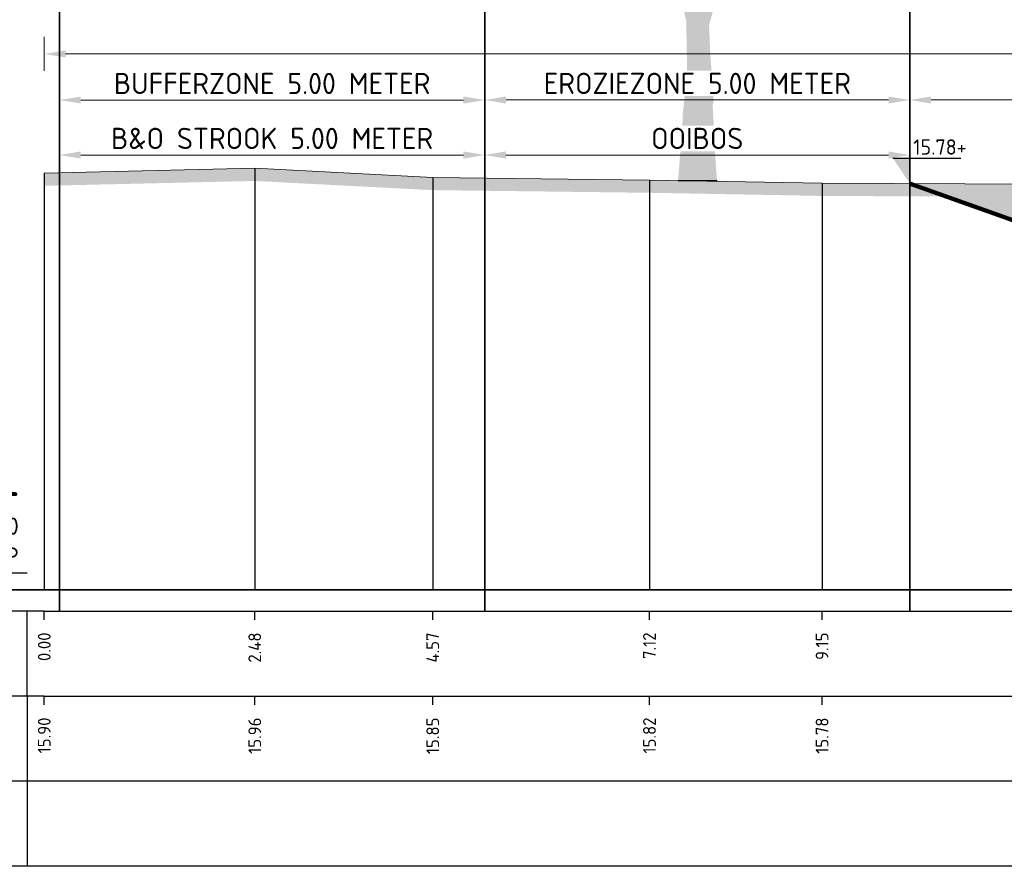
# Model space of a CAD drawing. Header units: metres. Extents: x 197883 to 206898, y 361907 to 364395.
# Tile 179 of 256: x 205915 to 205926, y 363773 to 363783. Entities that reach past the tile are written whole.
import ezdxf
from ezdxf.enums import TextEntityAlignment as Align

# ---------------------------------------------------------------- set-up
doc = ezdxf.new("R2010")
doc.units = ezdxf.units.M
doc.header["$PDMODE"] = 35
doc.header["$PDSIZE"] = 0.075
doc.layers.add('N-PV-GR-BOOM-SD', color=7, linetype='Continuous', lineweight=25, true_color=0xd6cca6)
doc.layers.add('N-WE-OG-HULPLIJN-G', color=50, linetype='Continuous', lineweight=35, plot=False)
for name, color, linetype, lineweight in [('TDNA0312_dempen', 41, 'Continuous', 30), ('X-ME-AL-PROFIEL_HUIDIG MAAIVELD-GD', 252, 'Continuous', 0), ('X-XX-AL-DETAIL1-M', 7, 'Continuous', 18), ('X-XX-AL-DETAIL2-M', 11, 'Continuous', 18), ('X-XX-AL-PEILMAAT-SD', 7, 'Continuous', 25)]:
    doc.layers.add(name, color=color, linetype=linetype, lineweight=lineweight)
doc.layers.add('X-ME-AL-PROFIELRASTER-S', color=7, linetype='Continuous')
doc.layers.add('XDNL----_dijkcontour', color=10, linetype='Continuous')
doc.styles.add('NLCS-ISO', font='NLCS-ISO.ttf', dxfattribs={"height": 1.8})
doc.styles.add('NLCS-ISO-ANNOTATIVE-T18', font='NLCS-ISO.ttf', dxfattribs={"height": 1.8})
doc.styles.add('NLCS-ISO-M100-T25', font='NLCS-ISO.ttf', dxfattribs={"height": 0.25})
doc.dimstyles.new('NLCS-M100-T25-PIJL_L2_H1', dxfattribs={"dimscale": 0.1, "dimtxt": 2.5, "dimasz": 2.5, "dimexe": 2, "dimexo": 2, "dimgap": 0.7, "dimtad": 1, "dimzin": 0, "dimdsep": 46, "dimtxsty": 'NLCS-ISO-M100-T25', "dimcen": 0, "dimdle": 2, "dimclrd": 256, "dimclre": 256, "dimclrt": 256, "dimadec": 1, "dimazin": 0, "dimtfac": 1, "dimtdec": 3, "dimtofl": 0, "dimtmove": 0, "dimatfit": 3, "dimfxl": 2, "dimfxlon": 1, "dimtfillclr": 256, "dimtolj": 1, "dimtzin": 0, "dimlwd": -1, "dimlwe": -1, "dimarcsym": 0})

# ---------------------------------------------------------------- blocks, each defined once
blk = doc.blocks.new('SAL-PROFIELRASTER-D')
at = {"color": 0, "linetype": 'ByBlock', "lineweight": -2, "flags": 128}
for points in [[(-24, 2), (-23, 0), (-22, 2), (-2, 2)], [(-2, 0), (-72, 0)], [(-72, -12.5), (-72, -2.5)], [(0, -2.5), (-72, -2.5)], [(-2, -12.5), (-2, -2.5)], [(0, -12.5), (-72, -12.5)]]:
    blk.add_lwpolyline(points, dxfattribs=at)
at = {"color": 0, "linetype": 'ByBlock', "lineweight": -2, "style": 'NLCS-ISO-ANNOTATIVE-T18'}
blk.add_text('NAP', height=2, dxfattribs=at).set_placement((-3, 3), align=Align.RIGHT)
blk.add_text('Afstand', height=2.5, dxfattribs=at).set_placement((-4.5, -7.5), align=Align.MIDDLE_RIGHT)
for tag, height, p in [('PROFIELNR', 5, (-3, 10)), ('SCHAAL', 2, (-3, 6.5)), ('NAP', 2, (-9.94, 3))]:
    blk.add_attdef(tag, text='', height=height, dxfattribs=at).set_placement(p, align=Align.RIGHT)
blk = doc.blocks.new('SAL-PROFIELRASTER_BALK_EIND1-D')
at = {"color": 0, "linetype": 'ByBlock', "lineweight": -2, "flags": 128}
for points in [[(0, 0), (1, 0)], [(0, -2.5), (1, -2.5)], [(0, -12.5), (1, -12.5)]]:
    blk.add_lwpolyline(points, dxfattribs=at)
blk = doc.blocks.new('SAL-PROFIELRASTER_BALK-D')
at = {"color": 0, "linetype": 'ByBlock', "lineweight": -2}
for p, q in [((-72, -12.5), (-72, -2.5)), ((-2, -2.5), (-2, -12.5)), ((0, -12.5), (-72, -12.5))]:
    blk.add_line(p, q, dxfattribs=at)
at = {"color": 0, "linetype": 'ByBlock', "lineweight": -2, "style": 'NLCS-ISO-ANNOTATIVE-T18'}
for tag, height, p in [('TITEL1', 2.5, (-4.5, -6.5)), ('TITEL2', 1.5, (-4.5, -9.5))]:
    blk.add_attdef(tag, text='', height=height, dxfattribs=at).set_placement(p, align=Align.MIDDLE_RIGHT)
blk = doc.blocks.new('SAL-PROFIELRASTER_BALK_EIND2-D')
at = {"color": 0, "linetype": 'ByBlock', "lineweight": -2}
blk.add_line((1, -12.5), (0, -12.5), dxfattribs=at)
blk = doc.blocks.new('SAL-PROFIELRASTER_BALK_DATA-D')
at = {"color": 0, "linetype": 'ByBlock', "lineweight": -2}
blk.add_lwpolyline([(0, -3.5), (0, -2.5)], dxfattribs=at)
at = {"color": 0, "linetype": 'ByBlock', "lineweight": -2, "style": 'NLCS-ISO-ANNOTATIVE-T18'}
blk.add_attdef('GETAL', text='', height=1.5, rotation=90, dxfattribs=at).set_placement((0.75, -5), align=Align.RIGHT)
blk = doc.blocks.new('SAL-PROFIELRASTER_AANHAAL-D')
at = {"color": 9, "linetype": 'ByBlock', "lineweight": -2, "flags": 128}
blk.add_lwpolyline([(0, 1), (0, 0)], dxfattribs=at)
blk = doc.blocks.new('*D217')
at = {"layer": 'Defpoints', "color": 0, "transparency": 16777216}
for p in [(205915.108, 363782.934), (205915.108, 363776.632), (205964.858, 363776.632)]:
    blk.add_point(p, dxfattribs=at)
at = {"layer": 'X-XX-AL-DETAIL1-M', "color": 253, "transparency": 16777216}
for p, q in [((205915.108, 363782.734), (205915.108, 363783.134)), ((205964.858, 363782.734), (205964.858, 363783.134)), ((205964.608, 363782.934), (205915.358, 363782.934))]:
    blk.add_line(p, q, dxfattribs=at)
for points in [[(205915.358, 363782.976), (205915.358, 363782.893), (205915.108, 363782.934)], [(205964.608, 363782.976), (205964.608, 363782.893), (205964.858, 363782.934)]]:
    blk.add_solid(points, dxfattribs=at)
at = {"layer": 'X-XX-AL-DETAIL1-M', "color": 253, "transparency": 16777216, "insert": (205939.983, 363783.129), "char_height": 0.25, "attachment_point": 5, "style": 'NLCS-ISO-M100-T25'}
blk.add_mtext('\\A1;Gras', dxfattribs=at)
blk = doc.blocks.new('*D291')
at = {"layer": 'Defpoints', "color": 0, "transparency": 16777216}
for p in [(205925.288, 363782.393), (205938.288, 363781.438), (205925.288, 363781.41)]:
    blk.add_point(p, dxfattribs=at)
at = {"layer": 'X-XX-AL-DETAIL2-M', "transparency": 16777216}
for p, q in [((205925.288, 363782.193), (205925.288, 363782.593)), ((205938.288, 363782.193), (205938.288, 363782.593)), ((205938.038, 363782.393), (205925.538, 363782.393))]:
    blk.add_line(p, q, dxfattribs=at)
for points in [[(205925.538, 363782.434), (205925.538, 363782.351), (205925.288, 363782.393)], [(205938.038, 363782.434), (205938.038, 363782.351), (205938.288, 363782.393)]]:
    blk.add_solid(points, dxfattribs=at)
at = {"layer": 'X-XX-AL-DETAIL2-M', "transparency": 16777216, "insert": (205931.788, 363782.588), "char_height": 0.25, "attachment_point": 5, "style": 'NLCS-ISO-M100-T25'}
blk.add_mtext('\\A1;SWALM', dxfattribs=at)
blk = doc.blocks.new('SAL-PEILMAAT_INFRACAD_H01-SOD')
blk.add_line((-2, 3), (6, 3))
blk.add_solid([(-2, 3), (0, 3), (0, 0)])
at = {"style": 'NLCS-ISO'}
blk.add_attdef('...', (0.4, 3.4), '', height=1.8, dxfattribs=at)
blk = doc.blocks.new('N-PV-GR-BOOM-01')
blk.add_hatch(color=256).paths.add_polyline_path([(0.39, 1.157), (-0.363, 1.157), (-0.349, 1.563), (-0.301, 1.999), (-0.224, 2.386), (-0.245, 2.562), (-0.268, 3.77), (-0.37, 4.198), (-0.364, 4.349), (-0.472, 4.636), (-0.616, 4.962), (-0.694, 4.962), (-0.944, 4.997), (-0.715, 4.977), (-0.647, 4.986), (-0.662, 5.137), (-0.745, 5.264), (-0.901, 5.269), (-1.026, 5.294), (-0.875, 5.288), (-0.776, 5.303), (-0.994, 5.435), (-1.275, 5.572), (-1.426, 5.611), (-1.947, 5.525), (-2.307, 5.497), (-2.124, 5.53), (-1.478, 5.626), (-1.483, 5.65), (-1.707, 5.699), (-2.113, 5.642), (-2.317, 5.546), (-2.134, 5.676), (-1.727, 5.738), (-1.878, 5.821), (-2.08, 6.011), (-2.384, 6.247), (-2.903, 6.604), (-3.181, 6.837), (-3.289, 6.883), (-3.498, 7.003), (-3.687, 7.095), (-4.104, 7.084), (-4.586, 7.037), (-4.114, 7.103), (-3.694, 7.12), (-3.73, 7.166), (-4.087, 7.305), (-4.522, 7.343), (-4.102, 7.327), (-4.115, 7.441), (-4.095, 7.435), (-4.071, 7.327), (-3.897, 7.267), (-3.724, 7.194), (-3.763, 7.262), (-3.829, 7.302), (-3.88, 7.375), (-3.811, 7.31), (-3.749, 7.273), (-3.68, 7.172), (-3.471, 7.034), (-3.193, 6.896), (-3.277, 7.113), (-3.455, 7.28), (-3.453, 7.282), (-3.431, 7.272), (-3.231, 7.106), (-3.139, 6.874), (-2.877, 6.671), (-2.429, 6.359), (-2.012, 6.076), (-1.973, 6.192), (-1.928, 6.004), (-1.665, 5.801), (-1.356, 5.749), (-1.121, 5.678), (-1.145, 5.775), (-1.211, 5.888), (-1.738, 6.116), (-2.059, 6.282), (-2.471, 6.51), (-2.429, 6.531), (-2.283, 6.452), (-1.568, 6.099), (-1.743, 6.32), (-1.532, 6.099), (-1.18, 5.95), (-1.173, 6.069), (-1.22, 6.438), (-1.292, 6.568), (-1.571, 6.762), (-1.977, 6.916), (-2.682, 6.907), (-1.965, 6.933), (-1.837, 6.893), (-1.54, 6.767), (-1.292, 6.619), (-1.268, 6.642), (-1.255, 6.8), (-1.381, 6.971), (-1.816, 7.522), (-1.943, 7.624), (-2.174, 7.659), (-1.955, 7.652), (-2.094, 7.84), (-2.145, 8.004), (-2.278, 8.383), (-2.296, 8.41), (-2.448, 8.427), (-2.313, 8.443), (-2.36, 8.52), (-2.624, 8.603), (-3.011, 8.675), (-3.293, 8.693), (-3.704, 8.666), (-4.027, 8.624), (-3.745, 8.683), (-3.287, 8.709), (-3.005, 8.708), (-2.624, 8.647), (-2.407, 8.575), (-2.406, 8.63), (-2.494, 8.745), (-2.686, 9.052), (-2.996, 9.305), (-3.354, 9.35), (-3.554, 9.345), (-3.83, 9.373), (-4.112, 9.352), (-3.853, 9.39), (-3.583, 9.367), (-3.36, 9.377), (-3.178, 9.366), (-2.99, 9.327), (-3.008, 9.376), (-3.06, 9.426), (-3.27, 9.651), (-3.346, 9.717), (-3.657, 9.893), (-3.739, 9.954), (-4.019, 10.218), (-4.124, 10.327), (-4.177, 10.404), (-4.581, 10.559), (-4.189, 10.432), (-4.275, 10.684), (-4.685, 11.003), (-4.275, 10.706), (-4.291, 10.974), (-4.24, 10.629), (-4.113, 10.349), (-3.978, 10.217), (-3.668, 9.937), (-3.434, 9.81), (-3.264, 9.695), (-3.118, 9.53), (-3.048, 9.464), (-3.088, 9.683), (-3.18, 10.182), (-3.217, 10.452), (-3.206, 10.451), (-3.174, 10.226), (-3.007, 9.48), (-2.926, 9.321), (-2.673, 9.093), (-2.474, 8.808), (-2.247, 8.495), (-2.182, 8.593), (-2.224, 8.462), (-2.027, 7.897), (-1.869, 7.667), (-1.84, 7.688), (-1.955, 8.072), (-1.822, 7.683), (-1.746, 7.584), (-1.466, 7.254), (-1.233, 6.942), (-1.244, 7.106), (-1.347, 7.539), (-1.241, 7.741), (-1.336, 7.539), (-1.307, 7.457), (-1.197, 7.155), (-1.139, 6.933), (-1.116, 6.774), (-1.048, 6.226), (-0.962, 5.831), (-0.916, 5.661), (-0.752, 5.562), (-0.565, 5.381), (-0.53, 5.446), (-0.417, 5.665), (-0.299, 5.851), (-0.293, 5.736), (-0.429, 5.528), (-0.483, 5.298), (-0.402, 5.156), (-0.343, 5.205), (-0.277, 5.462), (-0.298, 5.895), (-0.298, 6.037), (-0.391, 6.125), (-0.578, 6.367), (-0.689, 6.433), (-0.706, 6.521), (-0.853, 6.62), (-1.093, 6.675), (-1.105, 6.735), (-0.87, 6.68), (-0.706, 6.592), (-0.786, 6.981), (-0.653, 6.504), (-0.542, 6.405), (-0.426, 6.279), (-0.303, 6.141), (-0.25, 6.218), (-0.265, 6.392), (-0.285, 6.679), (-0.36, 6.986), (-0.491, 7.424), (-0.574, 7.679), (-0.727, 7.849), (-1.026, 7.908), (-1.005, 7.924), (-0.867, 7.895), (-0.734, 7.882), (-0.719, 8.084), (-0.85, 8.45), (-1.101, 8.569), (-0.815, 8.463), (-0.677, 8.051), (-0.678, 7.856), (-0.573, 7.751), (-0.586, 7.894), (-0.648, 8.156), (-0.759, 8.456), (-0.883, 8.868), (-0.903, 8.927), (-1.015, 8.947), (-1.141, 8.98), (-1.295, 8.967), (-1.765, 8.799), (-2.052, 8.787), (-1.779, 8.825), (-1.576, 8.897), (-1.302, 9), (-1.162, 9.019), (-1.022, 8.986), (-0.945, 8.986), (-1.015, 9.071), (-1.203, 9.248), (-1.552, 9.34), (-1.742, 9.295), (-1.622, 9.354), (-1.797, 9.42), (-1.964, 9.694), (-1.769, 9.42), (-1.342, 9.327), (-1.154, 9.261), (-0.944, 9.097), (-1.006, 9.398), (-1.18, 9.503), (-1.594, 9.497), (-1.187, 9.516), (-1.347, 9.719), (-1.787, 10.033), (-1.347, 9.745), (-1.117, 9.509), (-1.027, 9.476), (-1.026, 9.607), (-1.15, 9.973), (-1.604, 10.118), (-2.318, 10.192), (-3.144, 10.168), (-2.766, 10.213), (-2.318, 10.218), (-2.457, 10.447), (-2.276, 10.224), (-1.975, 10.204), (-1.457, 10.156), (-1.15, 10.051), (-1.288, 10.351), (-1.918, 10.451), (-2.323, 10.55), (-1.917, 10.464), (-1.687, 10.443), (-1.309, 10.383), (-1.343, 10.462), (-1.845, 10.934), (-2.201, 11.078), (-2.677, 11.237), (-2.062, 11.045), (-1.845, 10.979), (-1.998, 11.221), (-2.255, 11.575), (-2.841, 11.929), (-2.241, 11.588), (-1.865, 11.103), (-2.017, 11.541), (-1.719, 10.907), (-1.287, 10.534), (-1.292, 10.978), (-1.352, 11.428), (-1.365, 11.69), (-1.459, 12.421), (-1.723, 12.859), (-1.452, 12.447), (-1.493, 12.637), (-1.623, 13.238), (-1.88, 13.696), (-2.166, 13.99), (-2.445, 14.142), (-2.159, 14.01), (-1.859, 13.715), (-1.878, 14.029), (-1.831, 13.702), (-1.796, 13.611), (-1.644, 13.382), (-1.581, 13.29), (-1.559, 13.532), (-1.577, 14.087), (-1.574, 14.629), (-1.522, 13.858), (-1.524, 13.466), (-1.518, 13.211), (-1.451, 12.754), (-1.403, 12.578), (-1.375, 12.46), (-1.276, 12.708), (-1.225, 13.028), (-1.203, 13.377), (-1.189, 13.372), (-1.189, 13.283), (-1.193, 13.29), (-1.189, 13.283), (-1.19, 13.06), (-1.121, 13.166), (-1.114, 13.153), (-1.197, 13.015), (-1.241, 12.682), (-1.319, 12.427), (-1.314, 12.173), (-1.267, 11.696), (-1.226, 11.559), (-1.198, 11.591), (-1.155, 11.774), (-1.16, 12.022), (-1.166, 12.237), (-1.113, 12.995), (-1.138, 12.355), (-1.133, 11.944), (-1.112, 11.839), (-1.128, 11.587), (-1.199, 11.391), (-1.159, 10.882), (-1.101, 10.298), (-1.106, 10.3), (-1.1, 10.291), (-1.099, 10.281), (-1.016, 10.124), (-0.912, 9.843), (-0.855, 10.078), (-0.892, 9.784), (-0.776, 9.215), (-0.673, 8.732), (-0.521, 8.431), (-0.485, 8.451), (-0.382, 8.912), (-0.288, 8.816), (-0.309, 8.737), (-0.36, 8.411), (-0.163, 8.508), (-0.135, 8.449), (-0.133, 8.434), (-0.367, 8.333), (-0.39, 8.013), (-0.273, 7.477), (-0.203, 7.535), (-0.167, 7.77), (-0.115, 8.247), (0.129, 8.189), (0.515, 8.726), (0.128, 8.13), (0.116, 7.743), (0.158, 7.724), (0.459, 8.144), (0.713, 8.496), (0.719, 8.735), (0.766, 8.564), (0.913, 8.71), (1.203, 8.925), (1.31, 8.99), (1.52, 9.013), (1.469, 9), (1.238, 8.851), (0.917, 8.613), (0.698, 8.346), (0.749, 8.333), (1.095, 8.476), (1.878, 8.849), (2.244, 9.057), (2.26, 9.074), (2.313, 9.076), (2.231, 8.997), (1.634, 8.671), (0.845, 8.309), (0.658, 8.173), (0.439, 7.893), (0.227, 7.601), (0.365, 7.579), (0.878, 7.884), (1.338, 7.963), (1.683, 7.994), (2.426, 8.103), (2.825, 8.201), (3.046, 8.299), (3.259, 8.447), (3.503, 8.521), (3.848, 8.713), (3.511, 8.492), (3.281, 8.414), (3.241, 8.373), (3.409, 8.401), (3.641, 8.478), (3.427, 8.37), (3.191, 8.33), (2.956, 8.202), (2.367, 8.044), (1.779, 7.946), (1.395, 7.918), (1.01, 7.849), (0.796, 7.78), (0.935, 7.77), (1.287, 7.739), (1.885, 7.657), (1.234, 7.719), (0.753, 7.73), (0.485, 7.562), (0.26, 7.413), (0.131, 7.204), (0.118, 6.846), (0.323, 7.164), (0.473, 7.233), (0.613, 7.502), (0.504, 7.183), (0.419, 7.144), (0.171, 6.756), (0.181, 6.676), (0.61, 6.924), (0.213, 6.646), (0.202, 6.547), (0.266, 6.546), (0.191, 6.507), (0.179, 6.278), (0.512, 6.566), (0.823, 6.814), (1.037, 6.943), (1.412, 7.081), (2.214, 7.228), (1.38, 7.031), (1.026, 6.903), (0.748, 6.704), (0.522, 6.496), (1.196, 6.673), (0.554, 6.466), (0.351, 6.337), (0.211, 6.168), (0.219, 5.72), (0.283, 5.63), (0.433, 5.679), (0.596, 5.83), (0.595, 5.684), (0.346, 5.391), (0.205, 4.973), (0.233, 4.265), (0.265, 4.275), (0.406, 4.534), (0.868, 5.1), (1.243, 5.378), (1.918, 5.854), (2.262, 6.221), (2.599, 6.608), (2.704, 6.62), (2.455, 6.31), (2.207, 5.982), (1.896, 5.685), (1.135, 5.139), (1.199, 5.059), (1.124, 5.099), (1.017, 5.08), (0.826, 4.843), (0.468, 4.386), (0.27, 3.66), (0.3, 2.956), (0.379, 1.882), (0.353, 1.779)])
blk.add_line((0.459, 0), (-0.459, 0))
blk.add_solid([(0.371, 1.143), (-0.371, 1.156), (0.459, 0), (-0.459, 0)])
blk = doc.blocks.new('*D378')
at = {"layer": 'Defpoints', "color": 0, "transparency": 16777216}
for p in [(205915.288, 363782.56, -0.041), (205915.288, 363782.392), (205920.288, 363780.715)]:
    blk.add_point(p, dxfattribs=at)
at = {"layer": 'X-XX-AL-DETAIL2-M', "transparency": 16777216}
for p, q in [((205920.288, 363782.192), (205920.288, 363782.592)), ((205915.288, 363782.391), (205915.288, 363782.192)), ((205920.038, 363782.392), (205915.538, 363782.392))]:
    blk.add_line(p, q, dxfattribs=at)
for points in [[(205915.538, 363782.434), (205915.538, 363782.351), (205915.288, 363782.392)], [(205920.038, 363782.434), (205920.038, 363782.351), (205920.288, 363782.392)]]:
    blk.add_solid(points, dxfattribs=at)
at = {"layer": 'X-XX-AL-DETAIL2-M', "transparency": 16777216, "insert": (205917.788, 363782.587), "char_height": 0.25, "attachment_point": 5, "style": 'NLCS-ISO-M100-T25'}
blk.add_mtext('\\A1;BUFFERZONE 5.00 METER', dxfattribs=at)
blk = doc.blocks.new('*D379')
at = {"layer": 'Defpoints', "color": 0, "transparency": 16777216}
for p in [(205915.288, 363781.746), (205915.288, 363780.891, 0.041), (205920.288, 363780.895, 0.041)]:
    blk.add_point(p, dxfattribs=at)
at = {"layer": 'X-XX-AL-DETAIL2-M', "transparency": 16777216}
for p, q in [((205915.288, 363781.546), (205915.288, 363781.946)), ((205920.288, 363781.546), (205920.288, 363781.946)), ((205920.038, 363781.746), (205915.538, 363781.746))]:
    blk.add_line(p, q, dxfattribs=at)
for points in [[(205915.538, 363781.788), (205915.538, 363781.704), (205915.288, 363781.746)], [(205920.038, 363781.788), (205920.038, 363781.704), (205920.288, 363781.746)]]:
    blk.add_solid(points, dxfattribs=at)
at = {"layer": 'X-XX-AL-DETAIL2-M', "transparency": 16777216, "insert": (205917.788, 363781.941), "char_height": 0.25, "attachment_point": 5, "style": 'NLCS-ISO-M100-T25', "bg_fill": 3, "box_fill_scale": 1.1, "bg_fill_color": 256, "bg_fill_true_color": 13158600, "bg_fill_transparency": 0}
blk.add_mtext('\\A1;B&O STROOK 5.00 METER', dxfattribs=at)
blk = doc.blocks.new('*D380')
at = {"layer": 'Defpoints', "color": 0, "transparency": 16777216}
for p in [(205920.288, 363781.746), (205920.288, 363780.89, 0.041), (205925.288, 363780.895, 0.041)]:
    blk.add_point(p, dxfattribs=at)
at = {"layer": 'X-XX-AL-DETAIL2-M', "transparency": 16777216}
for p, q in [((205920.288, 363781.546), (205920.288, 363781.946)), ((205925.288, 363781.546), (205925.288, 363781.946)), ((205925.038, 363781.746), (205920.538, 363781.746))]:
    blk.add_line(p, q, dxfattribs=at)
for points in [[(205920.538, 363781.788), (205920.538, 363781.704), (205920.288, 363781.746)], [(205925.038, 363781.788), (205925.038, 363781.704), (205925.288, 363781.746)]]:
    blk.add_solid(points, dxfattribs=at)
at = {"layer": 'X-XX-AL-DETAIL2-M', "transparency": 16777216, "insert": (205922.788, 363781.941), "char_height": 0.25, "attachment_point": 5, "style": 'NLCS-ISO-M100-T25', "bg_fill": 3, "box_fill_scale": 1.1, "bg_fill_color": 256, "bg_fill_true_color": 13158600, "bg_fill_transparency": 0}
blk.add_mtext('\\A1;OOIBOS', dxfattribs=at)
blk = doc.blocks.new('*D377')
at = {"layer": 'Defpoints', "color": 0, "transparency": 16777216}
for p in [(205920.29, 363782.393), (205920.29, 363779.744), (205925.288, 363779.413)]:
    blk.add_point(p, dxfattribs=at)
at = {"layer": 'X-XX-AL-DETAIL2-M', "transparency": 16777216}
for p, q in [((205920.29, 363782.193), (205920.29, 363782.593)), ((205925.288, 363782.193), (205925.288, 363782.593)), ((205925.038, 363782.393), (205920.54, 363782.393))]:
    blk.add_line(p, q, dxfattribs=at)
for points in [[(205920.54, 363782.434), (205920.54, 363782.351), (205920.29, 363782.393)], [(205925.038, 363782.434), (205925.038, 363782.351), (205925.288, 363782.393)]]:
    blk.add_solid(points, dxfattribs=at)
at = {"layer": 'X-XX-AL-DETAIL2-M', "transparency": 16777216, "insert": (205922.789, 363782.588), "char_height": 0.25, "attachment_point": 5, "style": 'NLCS-ISO-M100-T25', "bg_fill": 3, "box_fill_scale": 1.1, "bg_fill_color": 256, "bg_fill_true_color": 13158600, "bg_fill_transparency": 0}
blk.add_mtext('\\A1;EROZIEZONE 5.00 METER', dxfattribs=at)

msp = doc.modelspace()

# ---------------------------------------------------------------- hatches: boundary and pattern name
at = {"layer": 'TDNA0312_dempen'}
msp.add_hatch(color=256, dxfattribs=at).paths.add_polyline_path([(205938.288, 363781.438), (205936.789, 363781.441), (205934.037, 363781.384), (205930.275, 363781.382), (205926.773, 363781.403), (205925.332, 363781.41), (205931.558, 363779.182), (205936.558, 363779.182)])
at = {"layer": 'X-ME-AL-PROFIEL_HUIDIG MAAIVELD-GD'}
h = msp.add_hatch(dxfattribs=at)
h.set_pattern_fill('AGR-MAAIVELD', color=256, scale=0.05, pattern_type=2)
h.set_pattern_definition([(45, (109.24968, 358.3328), (-0.25000007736, 0.25000007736), []), (45, (109.21396, 358.36853), (0, 0.50000015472), [0.3535535, -0.3535535]), (45, (109.17825, 358.40424), (0, 0.50000015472), [0.3535535, -0.3535535]), (45, (109.14203, 358.44046), (0, 0.50000015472), [0.3535535, -0.3535535]), (45, (109.10682, 358.47567), (0, 0.50000015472), [0.3535535, -0.3535535]), (45, (109.0711, 358.5114), (0, 0.50000015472), [0.3535535, -0.3535535]), (45, (109.0354, 358.5471), (0, 0.50000015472), [0.3535535, -0.3535535]), (315, (109.24968, 358.3328), (0.25000007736, 0.25000007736), []), (315, (109.2854, 358.36853), (0.50000015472, -1e-16), [0.3535535, -0.3535535]), (315, (109.3211, 358.40424), (0.50000015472, -1e-16), [0.3535535, -0.3535535]), (315, (109.35732, 358.44046), (0.50000015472, -1e-16), [0.3535535, -0.3535535]), (315, (109.39253, 358.47567), (0.50000015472, -1e-16), [0.3535535, -0.3535535]), (315, (109.42825, 358.5114), (0.50000015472, -1e-16), [0.3535535, -0.3535535]), (315, (109.46396, 358.5471), (0.50000015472, -1e-16), [0.3535535, -0.3535535])])
h.paths.add_polyline_path([(205987.572, 363779.592), (205987.572, 363779.442), (205985.622, 363779.449), (205983.709, 363779.436), (205981.262, 363779.499), (205978.647, 363779.476), (205976.636, 363779.522), (205973.942, 363779.507), (205973.578, 363779.411), (205972.655, 363779.336), (205971.601, 363779.308), (205970.68, 363779.299), (205969.525, 363779.374), (205968.747, 363779.444), (205967.845, 363779.88), (205967.359, 363780.207), (205966.163, 363780.702), (205964.791, 363781.229), (205963.014, 363781.411), (205960.534, 363781.215), (205957.94, 363781.21), (205955.693, 363781.217), (205952.723, 363781.241), (205949.945, 363781.271), (205947.313, 363781.293), (205944.612, 363781.295), (205941.81, 363781.312), (205939.529, 363781.285), (205936.789, 363781.291), (205934.037, 363781.234), (205930.275, 363781.232), (205926.773, 363781.253), (205924.256, 363781.265), (205922.226, 363781.302), (205919.677, 363781.333), (205917.584, 363781.441), (205915.108, 363781.384), (205915.108, 363781.534), (205917.584, 363781.591), (205919.677, 363781.483), (205922.226, 363781.452), (205924.256, 363781.415), (205926.773, 363781.403), (205930.275, 363781.382), (205934.037, 363781.384), (205936.789, 363781.441), (205939.529, 363781.435), (205941.81, 363781.462), (205944.612, 363781.445), (205947.313, 363781.443), (205949.945, 363781.421), (205952.723, 363781.391), (205955.693, 363781.367), (205957.94, 363781.36), (205960.534, 363781.365), (205963.014, 363781.561), (205964.791, 363781.379), (205966.163, 363780.852), (205967.359, 363780.357), (205967.845, 363780.03), (205968.747, 363779.594), (205969.525, 363779.524), (205970.68, 363779.449), (205971.601, 363779.458), (205972.655, 363779.486), (205973.578, 363779.561), (205973.942, 363779.657), (205976.636, 363779.672), (205978.647, 363779.626), (205981.262, 363779.649), (205983.709, 363779.586), (205985.622, 363779.599)])

# ---------------------------------------------------------------- linework, layer by layer
at = {"layer": 'N-WE-OG-HULPLIJN-G'}
for points in [[(205915.288, 363776.382), (205915.288, 363784.241)], [(205920.288, 363776.382), (205920.288, 363784.241)], [(205925.288, 363776.382), (205925.288, 363784.241)], [(205907.908, 363776.632), (205995.967, 363776.632)]]:
    msp.add_lwpolyline(points, dxfattribs=at)
at = {"layer": 'X-ME-AL-PROFIEL_HUIDIG MAAIVELD-GD'}
msp.add_lwpolyline([(205915.108, 363781.534), (205917.584, 363781.591), (205919.677, 363781.483), (205922.226, 363781.452), (205924.256, 363781.415), (205926.773, 363781.403), (205930.275, 363781.382), (205934.037, 363781.384), (205936.789, 363781.441), (205939.529, 363781.435), (205941.81, 363781.462), (205944.612, 363781.445), (205947.313, 363781.443), (205949.945, 363781.421)], dxfattribs=at)
at = {"layer": 'XDNL----_dijkcontour', "const_width": 0.05}
msp.add_lwpolyline([(205925.288, 363781.41), (205931.558, 363779.182), (205936.558, 363779.182), (205938.288, 363781.438)], dxfattribs=at)

# ---------------------------------------------------------------- block references
at = {"layer": 'N-PV-GR-BOOM-SD', "xscale": 0.5, "yscale": 0.5, "zscale": 0.5}
msp.add_blockref('N-PV-GR-BOOM-01', (205922.792, 363781.442), dxfattribs=at)
at = {"layer": 'X-ME-AL-PROFIELRASTER-S'}
for p, yscale in [((205915.108, 363776.632), 4.901999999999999), ((205917.584, 363776.632), 4.959), ((205919.677, 363776.632), 4.851000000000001), ((205922.226, 363776.632), 4.82), ((205924.256, 363776.632), 4.782999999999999)]:
    msp.add_blockref('SAL-PROFIELRASTER_AANHAAL-D', p, dxfattribs=dict(at, yscale=yscale))
at = {"layer": 'X-ME-AL-PROFIELRASTER-S', "xscale": 0.1, "yscale": 0.1, "zscale": 0.1}
for name, p, values in [('SAL-PROFIELRASTER-D', (205915.108, 363776.632), {'PROFIELNR': 'HW24', 'SCHAAL': '1:100', 'NAP': '11.00'}), ('SAL-PROFIELRASTER_BALK_DATA-D', (205915.108, 363776.632), {'GETAL': '0.00'}), ('SAL-PROFIELRASTER_BALK_DATA-D', (205917.584, 363776.632), {'GETAL': '2.48'}), ('SAL-PROFIELRASTER_BALK_DATA-D', (205919.677, 363776.632), {'GETAL': '4.57'}), ('SAL-PROFIELRASTER_BALK_DATA-D', (205922.226, 363776.632), {'GETAL': '7.12'}), ('SAL-PROFIELRASTER_BALK_DATA-D', (205924.256, 363776.632), {'GETAL': '9.15'}), ('SAL-PROFIELRASTER_BALK-D', (205915.108, 363775.632), {'TITEL1': 'Hoogte Maaiveld'}), ('SAL-PROFIELRASTER_BALK_DATA-D', (205915.108, 363775.632), {'GETAL': '15.90'}), ('SAL-PROFIELRASTER_BALK_DATA-D', (205917.584, 363775.632), {'GETAL': '15.96'}), ('SAL-PROFIELRASTER_BALK_DATA-D', (205919.677, 363775.632), {'GETAL': '15.85'}), ('SAL-PROFIELRASTER_BALK_DATA-D', (205922.226, 363775.632), {'GETAL': '15.82'}), ('SAL-PROFIELRASTER_BALK_DATA-D', (205924.256, 363775.632), {'GETAL': '15.78'}), ('SAL-PROFIELRASTER_BALK-D', (205915.108, 363774.632), {'TITEL1': 'Hoogte Bovenkant slib'})]:
    msp.add_blockref(name, p, dxfattribs=at).add_auto_attribs(values)
at = {"layer": 'X-ME-AL-PROFIELRASTER-S', "xscale": 73.5, "yscale": 0.1, "zscale": 73.08877930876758}
for name, p in [('SAL-PROFIELRASTER_BALK_EIND1-D', (205915.108, 363776.632)), ('SAL-PROFIELRASTER_BALK_EIND2-D', (205915.108, 363775.632)), ('SAL-PROFIELRASTER_BALK_EIND2-D', (205915.108, 363774.632))]:
    msp.add_blockref(name, p, dxfattribs=at)
at = {"layer": 'X-XX-AL-PEILMAAT-SD', "xscale": 0.1, "yscale": 0.1, "zscale": 0.1}
msp.add_blockref('SAL-PEILMAAT_INFRACAD_H01-SOD', (205925.288, 363781.41), dxfattribs=at).add_auto_attribs({'...': '15.78+'})

# ---------------------------------------------------------------- dimensions: what is measured, and where the dimension line sits
at = {"layer": 'X-XX-AL-DETAIL1-M', "color": 253}
dim = msp.add_linear_dim(base=(205915.108, 363782.934), p1=(205964.858, 363776.632), p2=(205915.108, 363776.632), text='Gras', dimstyle='NLCS-M100-T25-PIJL_L2_H1', override={"dimclrd": 253, "dimclre": 253, "dimclrt": 253}, dxfattribs=at)
dim.commit()
dim.dimension.update_dxf_attribs({"geometry": '*D217', "text_midpoint": (205939.983, 363782.934), "dimtype": 160})
at = {"layer": 'X-XX-AL-DETAIL2-M'}
dim = msp.add_linear_dim(base=(205915.288, 363782.392), p1=(205920.288, 363780.715), p2=(205915.288, 363782.56, -0.041), text='BUFFERZONE <> METER', dimstyle='NLCS-M100-T25-PIJL_L2_H1', dxfattribs=at)
dim.commit()
dim.dimension.update_dxf_attribs({"geometry": '*D378', "text_midpoint": (205917.788, 363782.587)})
dim = msp.add_linear_dim(base=(205925.288, 363782.393), p1=(205938.288, 363781.438), p2=(205925.288, 363781.41), text='SWALM', dimstyle='NLCS-M100-T25-PIJL_L2_H1', dxfattribs=at)
dim.commit()
dim.dimension.update_dxf_attribs({"geometry": '*D291', "text_midpoint": (205931.788, 363782.393), "dimtype": 160})

# ---------------------------------------------------------------- next in the draw order: dimensions: what is measured, and where the dimension line sits
dim = msp.add_linear_dim(base=(205915.288, 363781.746, -0.041), p1=(205920.288, 363780.895), p2=(205915.288, 363780.891), text='B&O STROOK <> METER', dimstyle='NLCS-M100-T25-PIJL_L2_H1', override={"dimtfill": 1}, dxfattribs=at)
dim.commit()
dim.dimension.update_dxf_attribs({"geometry": '*D379', "text_midpoint": (205917.788, 363781.941, -0.041)})

# ---------------------------------------------------------------- next in the draw order: dimensions: what is measured, and where the dimension line sits
dim = msp.add_linear_dim(base=(205920.288, 363781.746, -0.041), p1=(205925.288, 363780.895), p2=(205920.288, 363780.89), text='OOIBOS', dimstyle='NLCS-M100-T25-PIJL_L2_H1', override={"dimtfill": 1}, dxfattribs=at)
dim.commit()
dim.dimension.update_dxf_attribs({"geometry": '*D380', "text_midpoint": (205922.788, 363781.941, -0.041)})

# ---------------------------------------------------------------- next in the draw order: dimensions: what is measured, and where the dimension line sits
dim = msp.add_linear_dim(base=(205920.29, 363782.393), p1=(205925.288, 363779.413), p2=(205920.29, 363779.744), text='EROZIEZONE <> METER', dimstyle='NLCS-M100-T25-PIJL_L2_H1', override={"dimtfill": 1}, dxfattribs=at)
dim.commit()
dim.dimension.update_dxf_attribs({"geometry": '*D377', "text_midpoint": (205922.789, 363782.588)})

doc.saveas('drawing.dxf')
